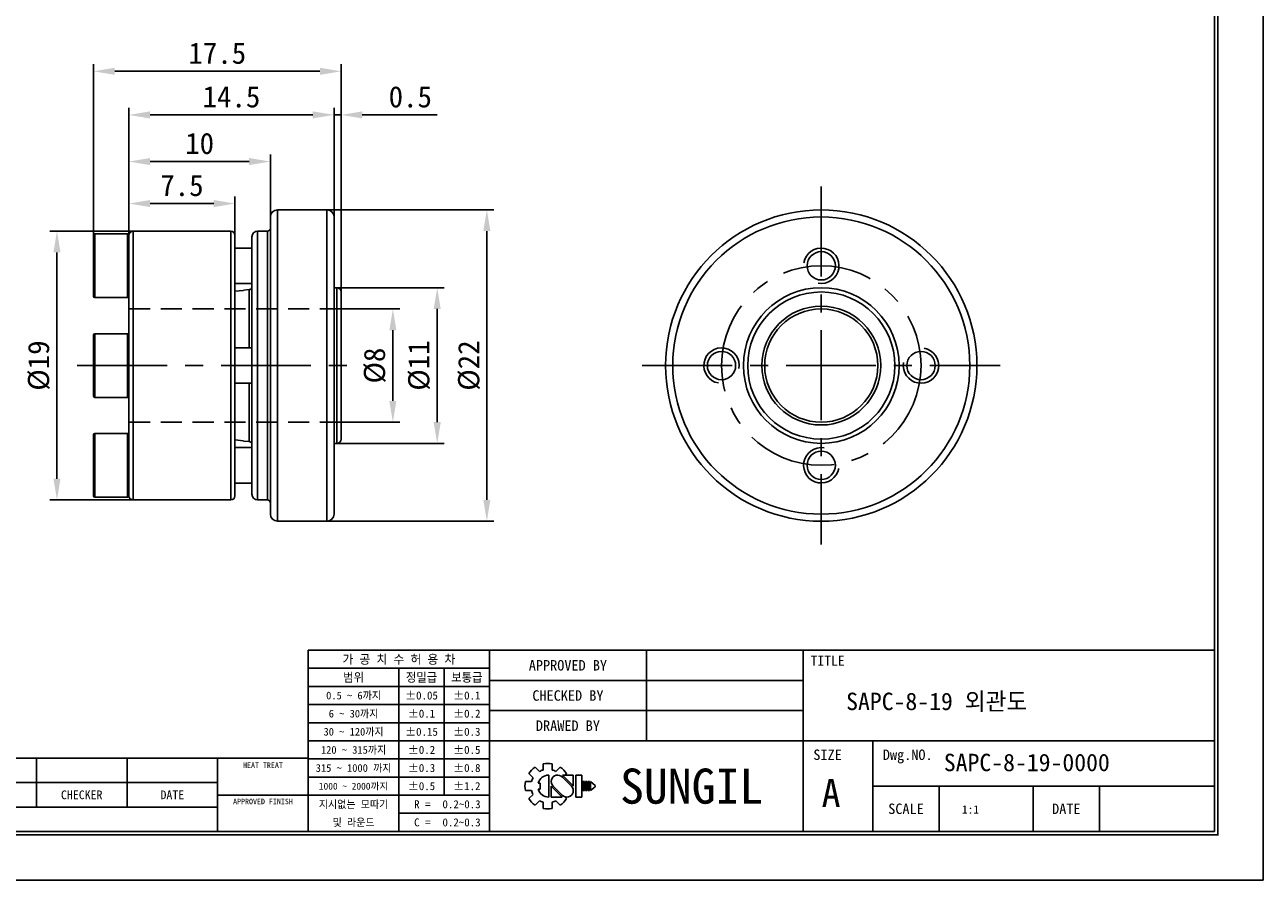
# Model space of a CAD drawing. Header units: millimetres. Extents: x 0 to 146, y 0 to 103.
# Tile 8 of 9: x 59 to 146, y 0 to 60. Entities that reach past the tile are written whole.
import ezdxf
from ezdxf.enums import TextEntityAlignment as Align

# ---------------------------------------------------------------- set-up
doc = ezdxf.new("R2010")
doc.units = ezdxf.units.MM
doc.linetypes.add('CENTER', pattern=[50.8, 31.75, -6.35, 6.35, -6.35])
doc.linetypes.add('DASHED', pattern=[0.75, 0.5, -0.25])
doc.layers.get('DEFPOINTS').update_dxf_attribs({"linetype": 'CONTINUOUS'})
for name, color, linetype in [('center', 1, 'CENTER'), ('hidden', 2, 'DASHED'), ('L1', 7, 'CONTINUOUS'), ('OUTLINE', 7, 'CONTINUOUS'), ('thread', 5, 'CONTINUOUS')]:
    doc.layers.add(name, color=color, linetype=linetype)
doc.dimstyles.get("Standard").update_dxf_attribs({"dimtxt": 1.5, "dimasz": 1.5, "dimexe": 0.5, "dimexo": 0, "dimgap": 0.5, "dimtad": 1, "dimdec": 3, "dimzin": 11, "dimdsep": 46, "dimtxsty": 'Standard', "dimcen": 0, "dimclrd": 5, "dimclre": 5, "dimclrt": 3, "dimadec": 0, "dimazin": 0, "dimtfac": 0.6, "dimtdec": 3, "dimtmove": 0, "dimatfit": 3, "dimfxl": 0, "dimtolj": 1, "dimtzin": 11, "dimarcsym": 0})

# ---------------------------------------------------------------- blocks, each defined once
blk = doc.blocks.new('표제란')
at = {"layer": 'L1', "color": 0}
for p, q in [((297, 0), (297, 210)), ((0, 0), (297, 0))]:
    blk.add_line(p, q, dxfattribs=at)
at = {"layer": 'L1'}
for p, q in [((290, 33), (160, 33)), ((160, 33), (160, 7)), ((186, 33), (186, 7)), ((208.5, 33), (208.5, 20)), ((231, 33), (231, 7)), ((186, 30.4), (160, 30.4)), ((173, 30.4), (173, 7)), ((179.5, 30.4), (179.5, 12.2)), ((231, 28.67), (186, 28.67)), ((186, 27.8), (160, 27.8)), ((186, 25.2), (160, 25.2)), ((231, 24.33), (186, 24.33)), ((186, 22.6), (160, 22.6)), ((186, 20), (160, 20)), ((290, 20), (186, 20)), ((241, 20), (241, 7)), ((160, 17.5), (62, 17.5)), ((121, 17.5), (121, 10.5)), ((134, 17.5), (134, 10.5)), ((147, 17.5), (147, 7)), ((186, 17.4), (160, 17.4)), ((192.55, 16.22), (193.17, 15.6)), ((193.7, 16.69), (193.7, 15.81)), ((195, 16.69), (195, 15.81)), ((195.52, 15.6), (196.14, 16.22)), ((186, 14.8), (160, 14.8)), ((191.63, 15.3), (192.25, 14.68)), ((194.5, 15.08), (194.5, 11.92)), ((197.74, 13.5), (196.41, 14.83)), ((198.02, 13.53), (196.47, 15.08)), ((196.47, 15.08), (198.02, 15.08)), ((196.84, 15.08), (197.06, 15.3)), ((198.02, 15.08), (198.02, 13.5)), ((198.39, 15.08), (198.39, 11.92)), ((198.39, 15.08), (199.26, 15.08)), ((199.26, 15.08), (199.26, 11.92)), ((147, 14), (62, 14)), ((191.15, 14.15), (192.03, 14.15)), ((191.15, 14.15), (192.03, 14.15)), ((191.15, 12.85), (192.03, 12.85)), ((192.98, 13.93), (193.28, 13.93)), ((192.98, 13.07), (193.28, 13.07)), ((193.28, 13.93), (193.28, 13.07)), ((194.86, 13.5), (194.86, 11.92)), ((194.86, 13.47), (196.42, 11.92)), ((195.14, 13.5), (196.47, 12.17)), ((199.41, 14.15), (199.41, 12.85)), ((199.41, 14.15), (199.62, 14.15)), ((199.41, 12.85), (199.62, 12.85)), ((199.62, 14.15), (199.62, 12.85)), ((199.78, 14.15), (199.78, 12.85)), ((199.78, 14.15), (199.99, 14.15)), ((199.78, 12.85), (199.99, 12.85)), ((199.99, 14.15), (199.99, 12.85)), ((200.14, 14.15), (200.14, 12.85)), ((200.14, 14.15), (200.36, 14.15)), ((200.14, 12.85), (200.36, 12.85)), ((200.36, 14.15), (200.36, 12.85)), ((200.51, 14.15), (200.51, 12.85)), ((200.51, 14.15), (201.16, 13.61)), ((201.16, 13.39), (200.51, 12.85)), ((201.16, 13.61), (201.16, 13.5)), ((201.16, 13.61), (201.16, 13.39)), ((201.16, 13.5), (201.16, 13.39)), ((290, 13.5), (241, 13.5)), ((250.5, 13.5), (250.5, 7)), ((264, 13.5), (264, 7)), ((273.5, 13.5), (273.5, 7)), ((147, 12.2), (160, 12.2)), ((186, 12.2), (160, 12.2)), ((191.63, 11.7), (192.25, 12.32)), ((192.55, 10.78), (193.17, 11.4)), ((193.7, 11.19), (193.7, 10.31)), ((194.86, 11.92), (196.42, 11.92)), ((195, 11.19), (195, 10.31)), ((195.52, 11.4), (196.14, 10.78)), ((196.79, 11.98), (197.06, 11.7)), ((198.39, 11.92), (199.26, 11.92)), ((147, 10.5), (62, 10.5)), ((186, 9.6), (173, 9.6))]:
    blk.add_line(p, q, dxfattribs=at)
at = {"layer": 'L1', "const_width": 0.25}
blk.add_lwpolyline([(290.5, 6.5), (290.5, 203.5), (10, 203.5), (10, 6.5)], close=True, dxfattribs=at)
at = {"layer": 'L1'}
blk.add_lwpolyline([(290, 7), (290, 203), (10.5, 203), (10.5, 7)], close=True, dxfattribs=at)
for centre, radius, start, end in [((194.35, 13.5), 3.26, 123.4943, 146.5057), ((194.35, 13.5), 3.26, 78.4943, 101.5057), ((194.35, 13.5), 3.26, 33.4943, 56.5057), ((194.35, 13.5), 2.4, 150.6872, 164.3128), ((194.5, 13.5), 1.58, 90, 164.0671), ((194.35, 13.5), 2.4, 105.6872, 119.3128), ((195.78, 14.16), 0.919, 43.2202, 225.8282), ((194.35, 13.5), 2.4, 60.6872, 74.3128), ((194.35, 13.5), 3.26, 168.4943, 191.5057), ((194.35, 13.5), 2.4, 195.6872, 209.3128), ((194.5, 13.5), 1.58, 195.9329, 270), ((197.1, 12.84), 0.919, 223.2202, 45.8282), ((194.35, 13.5), 3.26, 213.4943, 236.5057), ((194.35, 13.5), 2.4, 240.6872, 254.3128), ((194.35, 13.5), 2.4, 285.6872, 299.3128), ((194.35, 13.5), 3.26, 303.4943, 326.5057), ((194.35, 13.5), 3.26, 258.4943, 281.5057)]:
    blk.add_arc(centre, radius, start, end, dxfattribs=at)
for p in [(208.5, 28.67), (208.5, 24.33)]:
    blk.add_point(p, dxfattribs=at)
for s, height, p in [('가 공 치 수 허 용 차', 1.3, (173, 31.7)), ('TITLE', 1.444, (234.5, 31.5)), ('APPROVED BY', 1.5, (197.25, 30.83)), ('범위', 1.25, (166.5, 29.1)), ('정밀급', 1.25, (176.25, 29.1)), ('보통급', 1.25, (182.75, 29.1)), ('0.5 ~ 6까지', 1.1, (166.5, 26.5)), ('%%P0.05', 1.15, (176.25, 26.5)), ('%%P0.1', 1.15, (182.75, 26.5)), ('CHECKED BY', 1.5, (197.25, 26.5)), ('6 ~ 30까지', 1.1, (166.5, 23.9)), ('%%P0.1', 1.15, (176.25, 23.9)), ('%%P0.2', 1.15, (182.75, 23.9)), ('30 ~ 120까지', 1.1, (166.5, 21.3)), ('%%P0.15', 1.15, (176.25, 21.3)), ('%%P0.3', 1.15, (182.75, 21.3)), ('DRAWED BY', 1.5, (197.25, 22.17)), ('120 ~ 315까지', 1.1, (166.5, 18.7)), ('%%P0.2', 1.15, (176.25, 18.7)), ('%%P0.5', 1.15, (182.75, 18.7)), ('SIZE', 1.5, (234.5, 18)), ('Dwg.NO.', 1.5, (246, 18)), ('HEAT TREAT', 0.8, (153.5, 16.5)), ('315 ~ 1000 까지', 1.1, (166.5, 16.1)), ('%%P0.3', 1.15, (176.25, 16.1)), ('%%P0.8', 1.15, (182.75, 16.1)), ('SUNGIL', 5.032, (215, 13.5)), ('A', 4, (235, 12.5)), ('CHECKER', 1.25, (127.5, 12.25)), ('DATE', 1.25, (140.5, 12.25)), ('1000 ~ 2000까지', 0.99, (166.5, 13.49)), ('%%P0.5', 1.15, (176.25, 13.5)), ('%%P1.2', 1.15, (182.75, 13.5)), ('APPROVED FINISH', 0.8, (153.5, 11.3)), ('지시없는 모따기', 1.1, (166.5, 10.9)), ('R = ', 1.15, (176.75, 10.9)), ('SCALE', 1.5, (245.75, 10.25)), ('DATE', 1.5, (268.75, 10.25)), ('및 라운드', 1.1, (166.5, 8.3)), ('C = ', 1.15, (176.75, 8.3))]:
    blk.add_text(s, height=height, dxfattribs=at).set_placement(p, align=Align.MIDDLE_CENTER)
for tag, p in [('필렛', (179.25, 10.9)), ('모따기', (179.25, 8.3))]:
    blk.add_attdef(tag, text='', height=1.15, dxfattribs=at).set_placement(p, align=Align.MIDDLE_LEFT)
at = {"layer": 'OUTLINE', "ltscale": 0.5}
for tag, p, height in [('TITLE', (237.17, 24.41), 2.5), ('도번', (251.18, 15.64), 2.5), ('SCALE', (253.78, 9.55), 1.2), ('DATE', (277.02, 9.51), 1.2)]:
    blk.add_attdef(tag, p, '', height=height, dxfattribs=at)
blk = doc.blocks.new('*D1')
at = {"layer": 'DEFPOINTS', "color": 0}
for p in [(81.151, 40.374), (81.151, 32.374), (84.81, 32.374)]:
    blk.add_point(p, dxfattribs=at)
at = {"layer": 'OUTLINE', "color": 5, "lineweight": -2}
for p, q in [((81.151, 40.374), (85.31, 40.374)), ((84.81, 38.874), (84.81, 33.874)), ((81.151, 32.374), (85.31, 32.374))]:
    blk.add_line(p, q, dxfattribs=at)
at = {"layer": 'OUTLINE', "color": 5}
for points in [[(84.56, 38.874), (85.06, 38.874), (84.81, 40.374)], [(84.56, 33.874), (85.06, 33.874), (84.81, 32.374)]]:
    blk.add_solid(points, dxfattribs=at)
at = {"layer": 'OUTLINE', "color": 3, "insert": (83.541, 36.374), "char_height": 1.5, "attachment_point": 5, "rotation": 90}
blk.add_mtext('\\A1;%%c8', dxfattribs=at)
blk = doc.blocks.new('*D2')
at = {"layer": 'DEFPOINTS', "color": 0}
for p in [(80.851, 41.874), (80.851, 30.874), (87.943, 30.874)]:
    blk.add_point(p, dxfattribs=at)
at = {"layer": 'OUTLINE', "color": 5, "lineweight": -2}
for p, q in [((80.851, 41.874), (88.443, 41.874)), ((87.943, 40.374), (87.943, 32.374)), ((80.851, 30.874), (88.443, 30.874))]:
    blk.add_line(p, q, dxfattribs=at)
at = {"layer": 'OUTLINE', "color": 5}
for points in [[(87.693, 40.374), (88.193, 40.374), (87.943, 41.874)], [(87.693, 32.374), (88.193, 32.374), (87.943, 30.874)]]:
    blk.add_solid(points, dxfattribs=at)
at = {"layer": 'OUTLINE', "color": 3, "insert": (86.672, 36.374), "char_height": 1.5, "attachment_point": 5, "rotation": 90}
blk.add_mtext('\\A1;%%c11', dxfattribs=at)
blk = doc.blocks.new('*D3')
at = {"layer": 'DEFPOINTS', "color": 0}
for p in [(80.151, 47.374), (80.151, 25.374), (91.453, 25.374)]:
    blk.add_point(p, dxfattribs=at)
at = {"layer": 'OUTLINE', "color": 5, "lineweight": -2}
for p, q in [((80.151, 47.374), (91.953, 47.374)), ((91.453, 45.874), (91.453, 26.874)), ((80.151, 25.374), (91.953, 25.374))]:
    blk.add_line(p, q, dxfattribs=at)
at = {"layer": 'OUTLINE', "color": 5}
for points in [[(91.203, 45.874), (91.703, 45.874), (91.453, 47.374)], [(91.203, 26.874), (91.703, 26.874), (91.453, 25.374)]]:
    blk.add_solid(points, dxfattribs=at)
at = {"layer": 'OUTLINE', "color": 3, "insert": (90.201, 36.374), "char_height": 1.5, "attachment_point": 5, "rotation": 90}
blk.add_mtext('\\A1;%%c22', dxfattribs=at)
blk = doc.blocks.new('*D4')
at = {"layer": 'DEFPOINTS', "color": 0}
for p in [(66.451, 45.874), (61.068, 26.874), (66.451, 26.874)]:
    blk.add_point(p, dxfattribs=at)
at = {"layer": 'OUTLINE', "color": 5, "lineweight": -2}
for p, q in [((66.451, 45.874), (60.568, 45.874)), ((61.068, 44.374), (61.068, 28.374)), ((66.451, 26.874), (60.568, 26.874))]:
    blk.add_line(p, q, dxfattribs=at)
at = {"layer": 'OUTLINE', "color": 5}
for points in [[(60.818, 44.374), (61.318, 44.374), (61.068, 45.874)], [(60.818, 28.374), (61.318, 28.374), (61.068, 26.874)]]:
    blk.add_solid(points, dxfattribs=at)
at = {"layer": 'OUTLINE', "color": 3, "insert": (59.797, 36.374), "char_height": 1.5, "attachment_point": 5, "rotation": 90}
blk.add_mtext('\\A1;%%c19', dxfattribs=at)
blk = doc.blocks.new('*D5')
at = {"layer": 'DEFPOINTS', "color": 0}
for p in [(73.651, 47.823), (66.151, 45.574), (73.651, 45.574)]:
    blk.add_point(p, dxfattribs=at)
at = {"layer": 'OUTLINE', "color": 5, "lineweight": -2}
for p, q in [((66.151, 45.574), (66.151, 48.323)), ((73.651, 45.574), (73.651, 48.323)), ((67.651, 47.823), (72.151, 47.823))]:
    blk.add_line(p, q, dxfattribs=at)
at = {"layer": 'OUTLINE', "color": 5}
for points in [[(67.651, 48.073), (67.651, 47.573), (66.151, 47.823)], [(72.151, 48.073), (72.151, 47.573), (73.651, 47.823)]]:
    blk.add_solid(points, dxfattribs=at)
at = {"layer": 'OUTLINE', "color": 3, "insert": (69.901, 49.092), "char_height": 1.5, "attachment_point": 5}
blk.add_mtext('\\A1;7.5', dxfattribs=at)
blk = doc.blocks.new('*D6')
at = {"layer": 'DEFPOINTS', "color": 0}
for p in [(76.151, 50.791), (76.151, 46.874), (66.151, 45.574)]:
    blk.add_point(p, dxfattribs=at)
at = {"layer": 'OUTLINE', "color": 5, "lineweight": -2}
for p, q in [((66.151, 45.574), (66.151, 51.291)), ((67.651, 50.791), (74.651, 50.791)), ((76.151, 46.874), (76.151, 51.291))]:
    blk.add_line(p, q, dxfattribs=at)
at = {"layer": 'OUTLINE', "color": 5}
for points in [[(67.651, 51.041), (67.651, 50.541), (66.151, 50.791)], [(74.651, 51.041), (74.651, 50.541), (76.151, 50.791)]]:
    blk.add_solid(points, dxfattribs=at)
at = {"layer": 'OUTLINE', "color": 3, "insert": (71.151, 52.062), "char_height": 1.5, "attachment_point": 5}
blk.add_mtext('\\A1;10', dxfattribs=at)
blk = doc.blocks.new('*D7')
at = {"layer": 'DEFPOINTS', "color": 0}
for p in [(80.651, 54.089), (80.651, 46.874), (66.151, 45.574)]:
    blk.add_point(p, dxfattribs=at)
at = {"layer": 'OUTLINE', "color": 5, "lineweight": -2}
for p, q in [((66.151, 45.574), (66.151, 54.589)), ((80.651, 46.874), (80.651, 54.589)), ((67.651, 54.089), (79.151, 54.089))]:
    blk.add_line(p, q, dxfattribs=at)
at = {"layer": 'OUTLINE', "color": 5}
for points in [[(67.651, 54.339), (67.651, 53.839), (66.151, 54.089)], [(79.151, 54.339), (79.151, 53.839), (80.651, 54.089)]]:
    blk.add_solid(points, dxfattribs=at)
at = {"layer": 'OUTLINE', "color": 3, "insert": (73.401, 55.36), "char_height": 1.5, "attachment_point": 5}
blk.add_mtext('\\A1;14.5', dxfattribs=at)
blk = doc.blocks.new('*D8')
at = {"layer": 'DEFPOINTS', "color": 0}
for p in [(81.151, 54.089), (80.651, 46.874), (81.151, 41.574)]:
    blk.add_point(p, dxfattribs=at)
at = {"layer": 'OUTLINE', "color": 5, "lineweight": -2}
for p, q in [((80.651, 46.874), (80.651, 54.589)), ((81.151, 41.574), (81.151, 54.589)), ((79.151, 54.089), (77.651, 54.089)), ((80.651, 54.089), (81.151, 54.089)), ((82.651, 54.089), (87.933, 54.089))]:
    blk.add_line(p, q, dxfattribs=at)
at = {"layer": 'OUTLINE', "color": 5}
for points in [[(79.151, 54.339), (79.151, 53.839), (80.651, 54.089)], [(82.651, 54.339), (82.651, 53.839), (81.151, 54.089)]]:
    blk.add_solid(points, dxfattribs=at)
at = {"layer": 'OUTLINE', "color": 3, "insert": (86.042, 55.358), "char_height": 1.5, "attachment_point": 5}
blk.add_mtext('\\A1;0.5', dxfattribs=at)
blk = doc.blocks.new('*D9')
at = {"layer": 'DEFPOINTS', "color": 0}
for p in [(63.651, 57.169), (63.651, 45.574), (81.151, 41.574)]:
    blk.add_point(p, dxfattribs=at)
at = {"layer": 'OUTLINE', "color": 5, "lineweight": -2}
for p, q in [((63.651, 45.574), (63.651, 57.669)), ((79.651, 57.169), (65.151, 57.169)), ((81.151, 41.574), (81.151, 57.669))]:
    blk.add_line(p, q, dxfattribs=at)
at = {"layer": 'OUTLINE', "color": 5}
for points in [[(65.151, 57.419), (65.151, 56.919), (63.651, 57.169)], [(79.651, 57.419), (79.651, 56.919), (81.151, 57.169)]]:
    blk.add_solid(points, dxfattribs=at)
at = {"layer": 'OUTLINE', "color": 3, "insert": (72.401, 58.44), "char_height": 1.5, "attachment_point": 5}
blk.add_mtext('\\A1;17.5', dxfattribs=at)

msp = doc.modelspace()

# ---------------------------------------------------------------- linework, layer by layer
at = {"layer": 'center', "ltscale": 0.2}
for p, q in [((115.0891, 49.0238), (115.0891, 23.7238)), ((62.5026, 36.3738), (82.6097, 36.3738)), ((102.4391, 36.3738), (127.7391, 36.3738))]:
    msp.add_line(p, q, dxfattribs=at)
msp.add_circle((115.0891, 36.3738), 7.05, dxfattribs=at)
at = {"layer": 'hidden', "ltscale": 3}
for p, q in [((66.1508, 40.3738), (81.1508, 40.3738)), ((66.1508, 32.3738), (81.1508, 32.3738))]:
    msp.add_line(p, q, dxfattribs=at)
at = {"layer": 'OUTLINE'}
for p, q in [((80.1508, 47.3738), (76.6508, 47.3738)), ((76.6508, 47.3738), (76.6508, 25.3738)), ((80.1508, 36.3738), (80.1508, 47.3738)), ((76.1508, 25.8738), (76.1508, 46.8738)), ((80.6508, 46.8738), (80.6508, 36.3738)), ((63.6508, 41.2738), (63.6508, 45.5738)), ((66.0508, 45.6738), (63.7508, 45.6738)), ((63.7508, 45.6738), (63.7508, 41.1738)), ((66.0508, 41.1738), (66.0508, 45.6738)), ((66.1508, 36.3738), (66.1508, 45.5738)), ((73.3508, 45.8738), (66.4508, 45.8738)), ((66.4508, 45.8738), (66.4508, 26.8738)), ((73.3508, 26.8738), (73.3508, 45.8738)), ((73.6508, 45.5738), (73.6508, 27.1738)), ((75.9508, 45.8738), (75.2508, 45.8738)), ((75.2508, 45.8738), (75.2508, 26.8738)), ((75.9508, 26.8738), (75.9508, 45.8738)), ((74.8508, 44.6738), (73.6508, 44.6738)), ((74.8508, 27.2738), (74.8508, 45.4738)), ((73.6508, 42.1738), (74.8508, 42.1738)), ((63.7508, 41.1738), (66.0508, 41.1738)), ((74.2508, 41.6821), (73.6508, 41.6241)), ((74.6478, 41.7439), (74.2508, 41.7056)), ((74.2508, 41.7056), (74.2508, 41.6821)), ((74.6508, 41.7439), (74.6478, 41.7439)), ((74.6478, 41.7439), (74.6478, 37.6238)), ((74.6508, 37.6238), (74.6508, 41.7439)), ((80.8508, 41.8738), (80.6508, 41.8738)), ((80.8508, 36.3738), (80.8508, 41.8738)), ((81.1508, 41.5738), (81.1508, 36.3738)), ((63.6508, 34.2238), (63.6508, 38.5238)), ((66.0508, 38.6238), (63.7508, 38.6238)), ((63.7508, 38.6238), (63.7508, 34.1238)), ((66.0508, 34.1238), (66.0508, 38.6238)), ((74.8508, 37.6238), (73.6508, 37.6238)), ((66.1508, 27.1738), (66.1508, 36.3738)), ((80.1508, 25.3738), (80.1508, 36.3738)), ((80.6508, 36.3738), (80.6508, 25.8738)), ((80.8508, 30.8738), (80.8508, 36.3738)), ((81.1508, 36.3738), (81.1508, 31.1738)), ((73.6508, 35.1238), (74.8508, 35.1238)), ((74.6478, 35.1238), (74.6478, 31.0038)), ((74.6508, 31.0038), (74.6508, 35.1238)), ((63.7508, 34.1238), (66.0508, 34.1238)), ((66.0508, 31.5738), (63.7508, 31.5738)), ((63.7508, 31.5738), (63.7508, 27.0738)), ((66.0508, 27.0738), (66.0508, 31.5738)), ((63.6508, 27.1738), (63.6508, 31.4738)), ((74.2508, 31.0655), (73.6508, 31.1236)), ((74.2508, 31.0655), (74.2508, 31.042)), ((74.2508, 31.042), (74.6478, 31.0038)), ((74.6478, 31.0038), (74.6508, 31.0038)), ((80.6508, 30.8738), (80.8508, 30.8738)), ((74.8508, 30.5738), (73.6508, 30.5738)), ((73.6508, 28.0738), (74.8508, 28.0738)), ((63.7508, 27.0738), (66.0508, 27.0738)), ((66.4508, 26.8738), (73.3508, 26.8738)), ((75.2508, 26.8738), (75.9508, 26.8738)), ((76.6508, 25.3738), (80.1508, 25.3738))]:
    msp.add_line(p, q, dxfattribs=at)
for centre, radius in [((115.0891, 36.3738), 11), ((115.0891, 36.3738), 10.5), ((115.0891, 43.4238), 1), ((115.0891, 36.3738), 5.5), ((115.0891, 36.3738), 5.2), ((115.0891, 36.3738), 4.2), ((115.0891, 36.3738), 4), ((108.0391, 36.3738), 1), ((122.1391, 36.3738), 1), ((115.0891, 29.3238), 1)]:
    msp.add_circle(centre, radius, dxfattribs=at)
for centre, radius, start, end in [((76.6508, 46.8738), 0.5, 90, 180), ((80.1508, 46.8738), 0.5, 0, 90), ((63.7508, 45.5738), 0.1, 90, 180), ((66.0508, 45.5738), 0.1, 0, 90), ((66.4508, 45.5738), 0.3, 90, 180), ((73.3508, 45.5738), 0.3, 0, 90), ((75.2508, 45.4738), 0.4, 90, 180), ((75.9508, 46.0738), 0.2, 270, 0), ((63.7508, 41.2738), 0.1, 180, 270), ((66.0508, 41.2738), 0.1, 270, 0), ((74.6508, 41.9439), 0.2, 270, 0), ((80.8508, 41.5738), 0.3, 0, 90), ((63.7508, 38.5238), 0.1, 90, 180), ((66.0508, 38.5238), 0.1, 0, 90), ((63.7508, 34.2238), 0.1, 180, 270), ((66.0508, 34.2238), 0.1, 270, 0), ((63.7508, 31.4738), 0.1, 90, 180), ((66.0508, 31.4738), 0.1, 0, 90), ((74.6508, 30.8038), 0.2, 0, 90), ((80.8508, 31.1738), 0.3, 270, 0), ((63.7508, 27.1738), 0.1, 180, 270), ((66.0508, 27.1738), 0.1, 270, 0), ((66.4508, 27.1738), 0.3, 180, 270), ((73.3508, 27.1738), 0.3, 270, 0), ((75.2508, 27.2738), 0.4, 180, 270), ((75.9508, 26.6738), 0.2, 0, 90), ((76.6508, 25.8738), 0.5, 180, 270), ((80.1508, 25.8738), 0.5, 270, 0)]:
    msp.add_arc(centre, radius, start, end, dxfattribs=at)
at = {"layer": 'thread'}
for centre, start, end in [((115.0891, 43.4238), 260, 170), ((108.0391, 36.3738), 350, 260), ((122.1391, 36.3738), 170, 80), ((115.0891, 29.3238), 80, 350)]:
    msp.add_arc(centre, 1.25, start, end, dxfattribs=at)

# ---------------------------------------------------------------- block references
at = {"layer": 'OUTLINE'}
ref = msp.add_blockref('표제란', (0, 0), dxfattribs=dict(at, xscale=0.49268736, yscale=0.49268736, zscale=0.49268736))
ref.add_attrib('SCALE', '1:1', (125.0347, 4.7064), dxfattribs={"ltscale": 0.5, "height": 0.59122})
ref.add_attrib('도번', 'SAPC-8-19-0000', (123.7538, 7.7068), dxfattribs={"ltscale": 0.5, "height": 1.231718})
ref.add_attrib('TITLE', 'SAPC-8-19 외관도', (116.8486, 12.0245), dxfattribs={"ltscale": 0.5, "height": 1.231718})
ref.add_attrib('필렛', '0.2~0.3', dxfattribs={"layer": 'L1', "height": 0.56659}).set_placement((88.3142, 5.3703), align=Align.MIDDLE_LEFT)
ref.add_attrib('모따기', '0.2~0.3', dxfattribs={"layer": 'L1', "height": 0.56659}).set_placement((88.3142, 4.0893), align=Align.MIDDLE_LEFT)

# ---------------------------------------------------------------- dimensions: what is measured, and where the dimension line sits
for base, p1, p2, picture, middle in [((63.6508, 57.169), (81.1508, 41.5738), (63.6508, 45.5738), '*D9', (72.4008, 58.44)), ((80.6508, 54.0888), (66.1508, 45.5738), (80.6508, 46.8738), '*D7', (73.4008, 55.3598)), ((81.1508, 54.0888), (80.6508, 46.8738), (81.1508, 41.5738), '*D8', (86.0419, 55.3578)), ((76.1508, 50.7912), (66.1508, 45.5738), (76.1508, 46.8738), '*D6', (71.1508, 52.0622)), ((73.6508, 47.8231), (66.1508, 45.5738), (73.6508, 45.5738), '*D5', (69.9008, 49.0921))]:
    dim = msp.add_linear_dim(base=base, p1=p1, p2=p2, dimstyle='Standard', dxfattribs=at)
    dim.commit()
    dim.dimension.update_dxf_attribs({"geometry": picture, "text_midpoint": middle})
for base, p1, p2, picture, middle in [((91.4526, 25.3738), (80.1508, 47.3738), (80.1508, 25.3738), '*D3', (90.2006, 36.3738)), ((61.068, 26.8738), (66.4508, 45.8738), (66.4508, 26.8738), '*D4', (59.797, 36.3738)), ((87.9434, 30.8738), (80.8508, 41.8738), (80.8508, 30.8738), '*D2', (86.6724, 36.3738)), ((84.81, 32.3738), (81.1508, 40.3738), (81.1508, 32.3738), '*D1', (83.541, 36.3738))]:
    dim = msp.add_linear_dim(base=base, p1=p1, p2=p2, angle=90, text='%%c<>', dimstyle='Standard', dxfattribs=at)
    dim.commit()
    dim.dimension.update_dxf_attribs({"geometry": picture, "text_midpoint": middle})

doc.saveas('drawing.dxf')
